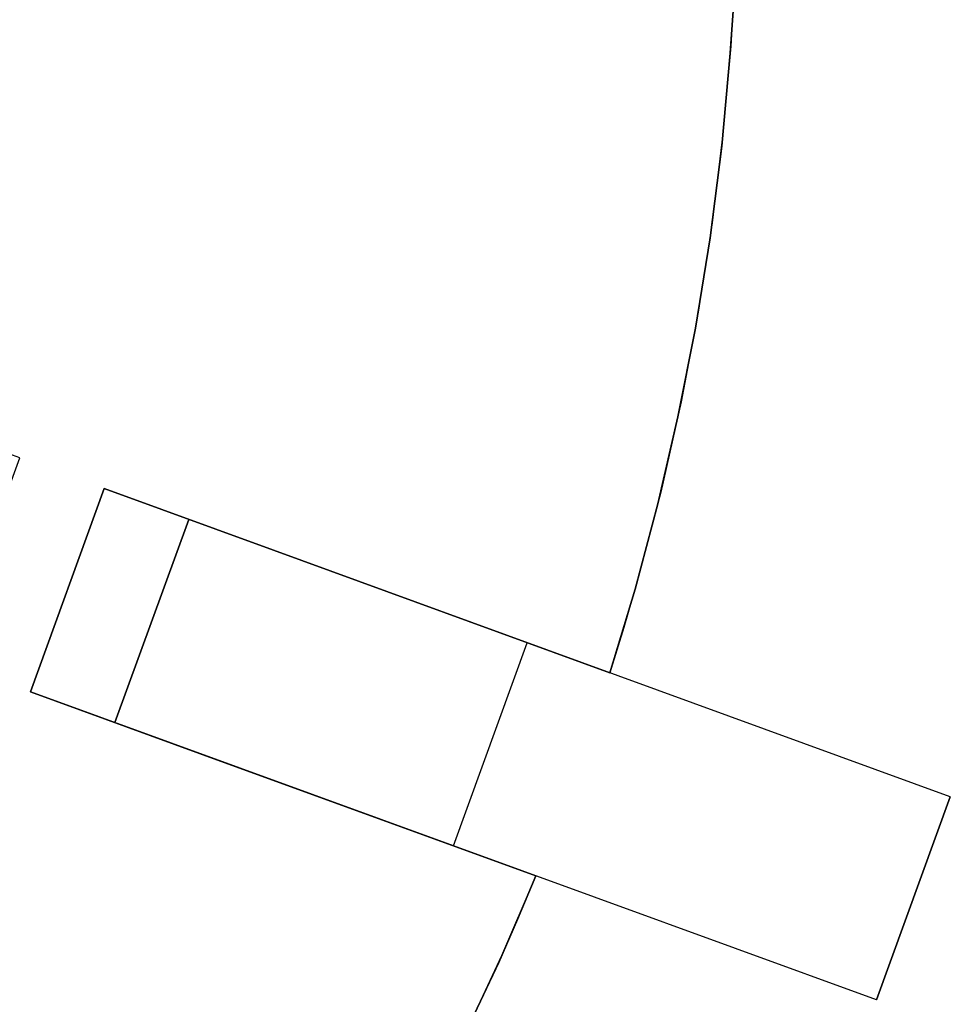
# Model space of a CAD drawing. Header units: millimetres. Extents: x 560 to 900, y 2299 to 2636.
# Tile 33 of 44: x 840 to 892, y 2404 to 2458. Entities that reach past the tile are written whole.
import ezdxf

# ---------------------------------------------------------------- set-up
doc = ezdxf.new("R2010")
doc.units = ezdxf.units.MM

msp = doc.modelspace()

# ---------------------------------------------------------------- linework, layer by layer
for points in [[(879.88, 2461.856), (879.608, 2457.024), (879.175, 2452.142), (878.573, 2447.217), (877.799, 2442.256), (876.848, 2437.269), (875.716, 2432.263), (874.399, 2427.247), (873.67, 2424.739), (872.893, 2422.232)], [(879.88, 2461.856), (879.608, 2457.024), (879.175, 2452.142), (878.573, 2447.217), (877.799, 2442.256), (876.848, 2437.269), (875.716, 2432.263), (874.399, 2427.247), (873.67, 2424.739), (872.893, 2422.232)], [(879.88, 2461.856), (879.752, 2459.235), (879.579, 2456.628), (879.102, 2451.465), (878.454, 2446.373), (877.642, 2441.361), (876.672, 2436.435), (875.553, 2431.601), (874.291, 2426.865), (872.893, 2422.232)], [(879.88, 2461.856), (879.752, 2459.235), (879.579, 2456.628), (879.102, 2451.465), (878.454, 2446.373), (877.642, 2441.361), (876.672, 2436.435), (875.553, 2431.601), (874.291, 2426.865), (872.893, 2422.232)], [(872.893, 2422.232), (874.291, 2426.865), (875.553, 2431.601), (876.672, 2436.435), (877.642, 2441.361), (878.454, 2446.373), (879.102, 2451.465), (879.579, 2456.628), (879.752, 2459.235), (879.88, 2461.856)], [(872.893, 2422.232), (874.291, 2426.865), (875.553, 2431.601), (876.672, 2436.435), (877.642, 2441.361), (878.454, 2446.373), (879.102, 2451.465), (879.579, 2456.628), (879.752, 2459.235), (879.88, 2461.856)], [(879.88, 2461.856), (879.608, 2457.024), (879.175, 2452.142), (878.573, 2447.217), (877.799, 2442.256), (876.848, 2437.269), (875.716, 2432.263), (874.399, 2427.247), (873.67, 2424.739), (872.893, 2422.232)], [(872.893, 2422.232), (874.291, 2426.865), (875.553, 2431.601), (876.672, 2436.435), (877.642, 2441.361), (878.454, 2446.373), (879.102, 2451.465), (879.579, 2456.628), (879.752, 2459.235), (879.88, 2461.856)], [(872.893, 2422.232), (874.291, 2426.865), (875.553, 2431.601), (876.672, 2436.435), (877.642, 2441.361), (878.454, 2446.373), (879.102, 2451.465), (879.579, 2456.628), (879.752, 2459.235), (879.88, 2461.856)], [(840.117, 2434.162), (835.418, 2435.872)], [(836.013, 2422.885), (840.117, 2434.162)], [(840.711, 2421.175), (844.815, 2432.452)], [(840.711, 2421.175), (844.815, 2432.452)], [(840.711, 2421.175), (844.815, 2432.452)], [(840.711, 2421.175), (844.815, 2432.452)], [(840.711, 2421.175), (844.815, 2432.452)], [(840.711, 2421.175), (844.815, 2432.452)], [(840.711, 2421.175), (844.815, 2432.452)], [(840.711, 2421.175), (844.815, 2432.452)], [(844.815, 2432.452), (840.711, 2421.175)], [(844.815, 2432.452), (840.711, 2421.175)], [(844.815, 2432.452), (840.711, 2421.175)], [(844.815, 2432.452), (840.711, 2421.175)], [(854.212, 2429.031), (844.815, 2432.452)], [(844.815, 2432.452), (854.212, 2429.031)], [(854.212, 2429.031), (844.815, 2432.452)], [(844.815, 2432.452), (854.212, 2429.031)], [(854.212, 2429.031), (844.815, 2432.452)], [(844.815, 2432.452), (854.212, 2429.031)], [(891.8, 2415.35), (844.815, 2432.452)], [(845.409, 2419.465), (849.514, 2430.741)], [(845.409, 2419.465), (849.514, 2430.741)], [(849.514, 2430.741), (845.409, 2419.465)], [(872.893, 2422.232), (854.212, 2429.031)], [(854.212, 2429.031), (872.893, 2422.232)], [(872.893, 2422.232), (854.212, 2429.031)], [(854.212, 2429.031), (872.893, 2422.232)], [(872.893, 2422.232), (854.212, 2429.031)], [(854.212, 2429.031), (872.893, 2422.232)], [(864.203, 2412.625), (868.308, 2423.901)], [(864.203, 2412.625), (868.308, 2423.901)], [(840.711, 2421.175), (850.108, 2417.755)], [(850.108, 2417.755), (840.711, 2421.175)], [(840.711, 2421.175), (850.108, 2417.755)], [(850.108, 2417.755), (840.711, 2421.175)], [(840.711, 2421.175), (850.108, 2417.755)], [(850.108, 2417.755), (840.711, 2421.175)], [(887.696, 2404.074), (840.711, 2421.175)], [(850.108, 2417.755), (868.789, 2410.956)], [(868.789, 2410.956), (850.108, 2417.755)], [(850.108, 2417.755), (868.789, 2410.956)], [(868.789, 2410.956), (850.108, 2417.755)], [(850.108, 2417.755), (868.789, 2410.956)], [(868.789, 2410.956), (850.108, 2417.755)], [(887.696, 2404.074), (891.8, 2415.35)], [(887.696, 2404.074), (891.8, 2415.35)], [(891.8, 2415.35), (887.696, 2404.074)], [(868.789, 2410.956), (866.881, 2406.508), (864.804, 2402.069), (862.554, 2397.647), (860.131, 2393.25), (857.531, 2388.888), (854.755, 2384.571), (851.801, 2380.309), (850.258, 2378.201), (848.671, 2376.111)], [(868.789, 2410.956), (866.881, 2406.508), (864.804, 2402.069), (862.554, 2397.647), (860.131, 2393.25), (857.531, 2388.888), (854.755, 2384.571), (851.801, 2380.309), (850.258, 2378.201), (848.671, 2376.111)], [(868.789, 2410.956), (867.772, 2408.536), (866.718, 2406.146), (864.504, 2401.457), (862.153, 2396.895), (859.676, 2392.462), (857.08, 2388.165), (854.375, 2384.006), (851.569, 2379.987), (848.671, 2376.111)], [(868.789, 2410.956), (867.772, 2408.536), (866.718, 2406.146), (864.504, 2401.457), (862.153, 2396.895), (859.676, 2392.462), (857.08, 2388.165), (854.375, 2384.006), (851.569, 2379.987), (848.671, 2376.111)], [(848.671, 2376.111), (851.569, 2379.987), (854.375, 2384.006), (857.08, 2388.165), (859.676, 2392.462), (862.153, 2396.895), (864.504, 2401.457), (866.718, 2406.146), (867.772, 2408.536), (868.789, 2410.956)], [(848.671, 2376.111), (851.569, 2379.987), (854.375, 2384.006), (857.08, 2388.165), (859.676, 2392.462), (862.153, 2396.895), (864.504, 2401.457), (866.718, 2406.146), (867.772, 2408.536), (868.789, 2410.956)], [(868.789, 2410.956), (866.881, 2406.508), (864.804, 2402.069), (862.554, 2397.647), (860.131, 2393.25), (857.531, 2388.888), (854.755, 2384.571), (851.801, 2380.309), (850.258, 2378.201), (848.671, 2376.111)], [(848.671, 2376.111), (851.569, 2379.987), (854.375, 2384.006), (857.08, 2388.165), (859.676, 2392.462), (862.153, 2396.895), (864.504, 2401.457), (866.718, 2406.146), (867.772, 2408.536), (868.789, 2410.956)], [(848.671, 2376.111), (851.569, 2379.987), (854.375, 2384.006), (857.08, 2388.165), (859.676, 2392.462), (862.153, 2396.895), (864.504, 2401.457), (866.718, 2406.146), (867.772, 2408.536), (868.789, 2410.956)]]:
    msp.add_lwpolyline(points)
at = {"extrusion": (0.34202, 0.939693, -1.193e-14)}
msp.add_lwpolyline([(38.081, -138.005), (38.092, -138.688), (38.127, -139.37), (38.186, -140.05), (38.267, -140.728), (38.372, -141.403), (38.499, -142.074), (38.649, -142.74), (38.822, -143.401), (39.018, -144.055), (39.236, -144.703), (39.475, -145.342), (39.737, -145.973), (40.019, -146.595), (40.323, -147.206), (40.648, -147.807), (40.992, -148.397), (41.357, -148.974), (41.741, -149.539), (42.145, -150.09), (42.567, -150.627), (43.007, -151.149), (43.464, -151.656), (43.939, -152.147), (44.43, -152.622), (44.937, -153.079), (45.459, -153.519), (45.996, -153.941), (46.547, -154.344), (47.112, -154.729), (47.689, -155.093), (48.279, -155.438), (48.879, -155.763), (49.491, -156.066), (50.113, -156.349), (50.744, -156.611), (51.383, -156.85), (52.03, -157.068), (52.685, -157.263), (53.345, -157.436), (54.012, -157.587), (54.683, -157.714), (55.357, -157.819), (56.035, -157.9), (56.716, -157.958), (57.398, -157.993), (58.081, -158.005)], dxfattribs=at)
at = {"extrusion": (0.34202, 0.939693, -7.24603e-15)}
msp.add_lwpolyline([(58.081, 81.995), (57.398, 81.983), (56.716, 81.948), (56.035, 81.89), (55.357, 81.809), (54.683, 81.704), (54.012, 81.577), (53.345, 81.426), (52.685, 81.253), (52.03, 81.058), (51.383, 80.84), (50.744, 80.601), (50.113, 80.339), (49.491, 80.056), (48.879, 79.753), (48.279, 79.428), (47.689, 79.083), (47.112, 78.719), (46.547, 78.334), (45.996, 77.931), (45.459, 77.509), (44.937, 77.069), (44.43, 76.612), (43.939, 76.137), (43.464, 75.646), (43.007, 75.139), (42.567, 74.617), (42.145, 74.08), (41.741, 73.529), (41.357, 72.964), (40.992, 72.387), (40.648, 71.797), (40.323, 71.196), (40.019, 70.585), (39.737, 69.963), (39.475, 69.332), (39.236, 68.693), (39.018, 68.045), (38.822, 67.391), (38.649, 66.73), (38.499, 66.064), (38.372, 65.393), (38.267, 64.718), (38.186, 64.04), (38.127, 63.36), (38.092, 62.678), (38.081, 61.995)], dxfattribs=at)
at = {"extrusion": (0.34202, 0.939693, -7.29192e-14)}
msp.add_lwpolyline([(33.081, 131.995), (33.087, 132.336), (33.104, 132.677), (33.133, 133.018), (33.174, 133.357), (33.226, 133.694), (33.29, 134.03), (33.365, 134.363), (33.452, 134.693), (33.549, 135.02), (33.658, 135.344), (33.778, 135.664), (33.909, 135.979), (34.05, 136.29), (34.202, 136.596), (34.364, 136.896), (34.537, 137.191), (34.719, 137.48), (34.911, 137.762), (35.113, 138.037), (35.324, 138.306), (35.544, 138.567), (35.772, 138.821), (36.01, 139.066), (36.255, 139.303), (36.509, 139.532), (36.77, 139.752), (37.038, 139.963), (37.314, 140.165), (37.596, 140.357), (37.885, 140.539), (38.18, 140.712), (38.48, 140.874), (38.786, 141.026), (39.097, 141.167), (39.412, 141.298), (39.732, 141.418), (40.056, 141.526), (40.383, 141.624), (40.713, 141.711), (41.046, 141.786), (41.382, 141.85), (41.719, 141.902), (42.058, 141.943), (42.398, 141.972), (42.739, 141.989), (43.081, 141.995)], dxfattribs=at)
at = {"extrusion": (0.34202, 0.939693, 6.62655e-14)}
msp.add_lwpolyline([(43.081, -218.005), (42.739, -217.999), (42.398, -217.982), (42.058, -217.953), (41.719, -217.912), (41.382, -217.86), (41.046, -217.796), (40.713, -217.721), (40.383, -217.634), (40.056, -217.536), (39.732, -217.428), (39.412, -217.308), (39.097, -217.177), (38.786, -217.036), (38.48, -216.884), (38.18, -216.722), (37.885, -216.549), (37.596, -216.367), (37.314, -216.175), (37.038, -215.973), (36.77, -215.762), (36.509, -215.542), (36.255, -215.313), (36.01, -215.076), (35.772, -214.831), (35.544, -214.577), (35.324, -214.316), (35.113, -214.047), (34.911, -213.772), (34.719, -213.49), (34.537, -213.201), (34.364, -212.906), (34.202, -212.606), (34.05, -212.3), (33.909, -211.989), (33.778, -211.674), (33.658, -211.354), (33.549, -211.03), (33.452, -210.703), (33.365, -210.373), (33.29, -210.04), (33.226, -209.704), (33.174, -209.367), (33.133, -209.028), (33.104, -208.687), (33.087, -208.346), (33.081, -208.005)], dxfattribs=at)
at = {"extrusion": (0.34202, 0.939693, -2.77663e-14)}
msp.add_lwpolyline([(58.081, -158.005), (57.398, -157.993), (56.716, -157.958), (56.035, -157.9), (55.357, -157.819), (54.683, -157.714), (54.012, -157.587), (53.345, -157.436), (52.685, -157.263), (52.03, -157.068), (51.383, -156.85), (50.744, -156.611), (50.113, -156.349), (49.491, -156.066), (48.879, -155.763), (48.279, -155.438), (47.689, -155.093), (47.112, -154.729), (46.547, -154.344), (45.996, -153.941), (45.459, -153.519), (44.937, -153.079), (44.43, -152.622), (43.939, -152.147), (43.464, -151.656), (43.007, -151.149), (42.567, -150.627), (42.145, -150.09), (41.741, -149.539), (41.357, -148.974), (40.992, -148.397), (40.648, -147.807), (40.323, -147.206), (40.019, -146.595), (39.737, -145.973), (39.475, -145.342), (39.236, -144.703), (39.018, -144.055), (38.822, -143.401), (38.649, -142.74), (38.499, -142.074), (38.372, -141.403), (38.267, -140.728), (38.186, -140.05), (38.127, -139.37), (38.092, -138.688), (38.081, -138.005)], dxfattribs=at)
at = {"extrusion": (0.34202, 0.939693, 1.35505e-14)}
msp.add_lwpolyline([(38.081, 61.995), (38.092, 62.678), (38.127, 63.36), (38.186, 64.04), (38.267, 64.718), (38.372, 65.393), (38.499, 66.064), (38.649, 66.73), (38.822, 67.391), (39.018, 68.045), (39.236, 68.693), (39.475, 69.332), (39.737, 69.963), (40.019, 70.585), (40.323, 71.196), (40.648, 71.797), (40.992, 72.387), (41.357, 72.964), (41.741, 73.529), (42.145, 74.08), (42.567, 74.617), (43.007, 75.139), (43.464, 75.646), (43.939, 76.137), (44.43, 76.612), (44.937, 77.069), (45.459, 77.509), (45.996, 77.931), (46.547, 78.334), (47.112, 78.719), (47.689, 79.083), (48.279, 79.428), (48.879, 79.753), (49.491, 80.056), (50.113, 80.339), (50.744, 80.601), (51.383, 80.84), (52.03, 81.058), (52.685, 81.253), (53.345, 81.426), (54.012, 81.577), (54.683, 81.704), (55.357, 81.809), (56.035, 81.89), (56.716, 81.948), (57.398, 81.983), (58.081, 81.995)], dxfattribs=at)
at = {"extrusion": (1, 0, 0)}
for points in [[(2432.452, -128.005), (2432.452, -138.005)], [(2432.452, -12.005), (2432.452, -116.005)], [(2432.452, 39.995), (2432.452, -0.005)], [(2432.452, 61.995), (2432.452, 51.995)], [(2429.031, 118.766), (2429.031, 51.995)], [(2429.031, 39.995), (2429.031, -0.005)], [(2429.031, -12.005), (2429.031, -116.005)], [(2429.031, -128.005), (2429.031, -194.776)], [(2426.813, -128.005), (2426.813, -138.005)], [(2426.813, -12.005), (2426.813, -116.005)], [(2426.813, 39.995), (2426.813, -0.005)], [(2426.813, 61.995), (2426.813, 51.995)], [(2422.232, -12.005), (2422.232, -0.005)], [(2422.232, 39.995), (2422.232, 51.995)], [(2422.232, -128.005), (2422.232, -116.005)], [(2421.175, -138.005), (2421.175, -128.005)], [(2421.175, -116.005), (2421.175, -12.005)], [(2421.175, -0.005), (2421.175, 39.995)], [(2421.175, 51.995), (2421.175, 61.995)], [(2417.755, 118.766), (2417.755, 51.995)], [(2417.755, 39.995), (2417.755, -0.005)], [(2417.755, -12.005), (2417.755, -116.005)], [(2417.755, -128.005), (2417.755, -194.776)], [(2410.956, -12.005), (2410.956, -0.005)], [(2410.956, 39.995), (2410.956, 51.995)], [(2410.956, -128.005), (2410.956, -116.005)]]:
    msp.add_lwpolyline(points, dxfattribs=at)
at = {"extrusion": (0.34202, 0.939693, -9.47074e-15)}
msp.add_lwpolyline([(13.081, 111.995), (13.764, 112.007), (14.446, 112.042), (15.126, 112.1), (15.804, 112.181), (16.479, 112.286), (17.15, 112.413), (17.816, 112.564), (18.477, 112.737), (19.131, 112.932), (19.778, 113.15), (20.418, 113.389), (21.049, 113.651), (21.67, 113.934), (22.282, 114.237), (22.883, 114.562), (23.472, 114.907), (24.05, 115.271), (24.614, 115.656), (25.165, 116.059), (25.703, 116.481), (26.225, 116.921), (26.732, 117.378), (27.223, 117.853), (27.697, 118.344), (28.155, 118.851), (28.595, 119.373), (29.017, 119.91), (29.42, 120.461), (29.804, 121.026), (30.169, 121.603), (30.514, 122.193), (30.838, 122.794), (31.142, 123.405), (31.425, 124.027), (31.686, 124.658), (31.926, 125.297), (32.144, 125.945), (32.339, 126.599), (32.512, 127.26), (32.662, 127.926), (32.79, 128.597), (32.894, 129.272), (32.976, 129.95), (33.034, 130.63), (33.069, 131.312), (33.081, 131.995)], dxfattribs=at)
at = {"extrusion": (0.34202, 0.939693, 1.6802e-14)}
msp.add_lwpolyline([(33.081, -208.005), (33.069, -207.322), (33.034, -206.64), (32.976, -205.96), (32.894, -205.282), (32.79, -204.607), (32.662, -203.936), (32.512, -203.27), (32.339, -202.609), (32.144, -201.955), (31.926, -201.307), (31.686, -200.668), (31.425, -200.037), (31.142, -199.415), (30.838, -198.804), (30.514, -198.203), (30.169, -197.613), (29.804, -197.036), (29.42, -196.471), (29.017, -195.92), (28.595, -195.383), (28.155, -194.861), (27.697, -194.354), (27.223, -193.863), (26.732, -193.388), (26.225, -192.931), (25.703, -192.491), (25.165, -192.069), (24.614, -191.666), (24.05, -191.281), (23.472, -190.917), (22.883, -190.572), (22.282, -190.247), (21.67, -189.944), (21.049, -189.661), (20.418, -189.399), (19.778, -189.16), (19.131, -188.942), (18.477, -188.747), (17.816, -188.574), (17.15, -188.423), (16.479, -188.296), (15.804, -188.191), (15.126, -188.11), (14.446, -188.052), (13.764, -188.017), (13.081, -188.005)], dxfattribs=at)
at = {"extrusion": (0.34202, 0.939693, 3.34087e-14)}
msp.add_lwpolyline([(33.081, 131.995), (33.087, 132.336), (33.104, 132.677), (33.133, 133.018), (33.174, 133.357), (33.226, 133.694), (33.29, 134.03), (33.365, 134.363), (33.452, 134.693), (33.549, 135.02), (33.658, 135.344), (33.778, 135.664), (33.909, 135.979), (34.05, 136.29), (34.202, 136.596), (34.364, 136.896), (34.537, 137.191), (34.719, 137.48), (34.911, 137.762), (35.113, 138.037), (35.324, 138.306), (35.544, 138.567), (35.772, 138.821), (36.01, 139.066), (36.255, 139.303), (36.509, 139.532), (36.77, 139.752), (37.038, 139.963), (37.314, 140.165), (37.596, 140.357), (37.885, 140.539), (38.18, 140.712), (38.48, 140.874), (38.786, 141.026), (39.097, 141.167), (39.412, 141.298), (39.732, 141.418), (40.056, 141.526), (40.383, 141.624), (40.713, 141.711), (41.046, 141.786), (41.382, 141.85), (41.719, 141.902), (42.058, 141.943), (42.398, 141.972), (42.739, 141.989), (43.081, 141.995)], dxfattribs=at)
at = {"extrusion": (0.34202, 0.939693, -1.71812e-14)}
msp.add_lwpolyline([(43.081, -218.005), (42.739, -217.999), (42.398, -217.982), (42.058, -217.953), (41.719, -217.912), (41.382, -217.86), (41.046, -217.796), (40.713, -217.721), (40.383, -217.634), (40.056, -217.536), (39.732, -217.428), (39.412, -217.308), (39.097, -217.177), (38.786, -217.036), (38.48, -216.884), (38.18, -216.722), (37.885, -216.549), (37.596, -216.367), (37.314, -216.175), (37.038, -215.973), (36.77, -215.762), (36.509, -215.542), (36.255, -215.313), (36.01, -215.076), (35.772, -214.831), (35.544, -214.577), (35.324, -214.316), (35.113, -214.047), (34.911, -213.772), (34.719, -213.49), (34.537, -213.201), (34.364, -212.906), (34.202, -212.606), (34.05, -212.3), (33.909, -211.989), (33.778, -211.674), (33.658, -211.354), (33.549, -211.03), (33.452, -210.703), (33.365, -210.373), (33.29, -210.04), (33.226, -209.704), (33.174, -209.367), (33.133, -209.028), (33.104, -208.687), (33.087, -208.346), (33.081, -208.005)], dxfattribs=at)
at = {"extrusion": (0.34202, 0.939693, 1.14274e-14)}
msp.add_lwpolyline([(58.081, -158.005), (57.398, -157.993), (56.716, -157.958), (56.035, -157.9), (55.357, -157.819), (54.683, -157.714), (54.012, -157.587), (53.345, -157.436), (52.685, -157.263), (52.03, -157.068), (51.383, -156.85), (50.744, -156.611), (50.113, -156.349), (49.491, -156.066), (48.879, -155.763), (48.279, -155.438), (47.689, -155.093), (47.112, -154.729), (46.547, -154.344), (45.996, -153.941), (45.459, -153.519), (44.937, -153.079), (44.43, -152.622), (43.939, -152.147), (43.464, -151.656), (43.007, -151.149), (42.567, -150.627), (42.145, -150.09), (41.741, -149.539), (41.357, -148.974), (40.992, -148.397), (40.648, -147.807), (40.323, -147.206), (40.019, -146.595), (39.737, -145.973), (39.475, -145.342), (39.236, -144.703), (39.018, -144.055), (38.822, -143.401), (38.649, -142.74), (38.499, -142.074), (38.372, -141.403), (38.267, -140.728), (38.186, -140.05), (38.127, -139.37), (38.092, -138.688), (38.081, -138.005)], dxfattribs=at)
at = {"extrusion": (0.34202, 0.939693, -2.13508e-14)}
msp.add_lwpolyline([(38.081, 61.995), (38.092, 62.678), (38.127, 63.36), (38.186, 64.04), (38.267, 64.718), (38.372, 65.393), (38.499, 66.064), (38.649, 66.73), (38.822, 67.391), (39.018, 68.045), (39.236, 68.693), (39.475, 69.332), (39.737, 69.963), (40.019, 70.585), (40.323, 71.196), (40.648, 71.797), (40.992, 72.387), (41.357, 72.964), (41.741, 73.529), (42.145, 74.08), (42.567, 74.617), (43.007, 75.139), (43.464, 75.646), (43.939, 76.137), (44.43, 76.612), (44.937, 77.069), (45.459, 77.509), (45.996, 77.931), (46.547, 78.334), (47.112, 78.719), (47.689, 79.083), (48.279, 79.428), (48.879, 79.753), (49.491, 80.056), (50.113, 80.339), (50.744, 80.601), (51.383, 80.84), (52.03, 81.058), (52.685, 81.253), (53.345, 81.426), (54.012, 81.577), (54.683, 81.704), (55.357, 81.809), (56.035, 81.89), (56.716, 81.948), (57.398, 81.983), (58.081, 81.995)], dxfattribs=at)
at = {"extrusion": (0.34202, 0.939693, 1.25601e-14)}
msp.add_lwpolyline([(33.081, 131.995), (33.069, 131.312), (33.034, 130.63), (32.976, 129.95), (32.894, 129.272), (32.79, 128.597), (32.662, 127.926), (32.512, 127.26), (32.339, 126.599), (32.144, 125.945), (31.926, 125.297), (31.686, 124.658), (31.425, 124.027), (31.142, 123.405), (30.838, 122.794), (30.514, 122.193), (30.169, 121.603), (29.804, 121.026), (29.42, 120.461), (29.017, 119.91), (28.595, 119.373), (28.155, 118.851), (27.697, 118.344), (27.223, 117.853), (26.732, 117.378), (26.225, 116.921), (25.703, 116.481), (25.165, 116.059), (24.614, 115.656), (24.05, 115.271), (23.472, 114.907), (22.883, 114.562), (22.282, 114.237), (21.67, 113.934), (21.049, 113.651), (20.418, 113.389), (19.778, 113.15), (19.131, 112.932), (18.477, 112.737), (17.816, 112.564), (17.15, 112.413), (16.479, 112.286), (15.804, 112.181), (15.126, 112.1), (14.446, 112.042), (13.764, 112.007), (13.081, 111.995)], dxfattribs=at)
at = {"extrusion": (0.34202, 0.939693, -2.77488e-14)}
msp.add_lwpolyline([(13.081, -188.005), (13.764, -188.017), (14.446, -188.052), (15.126, -188.11), (15.804, -188.191), (16.479, -188.296), (17.15, -188.423), (17.816, -188.574), (18.477, -188.747), (19.131, -188.942), (19.778, -189.16), (20.418, -189.399), (21.049, -189.661), (21.67, -189.944), (22.282, -190.247), (22.883, -190.572), (23.472, -190.917), (24.05, -191.281), (24.614, -191.666), (25.165, -192.069), (25.703, -192.491), (26.225, -192.931), (26.732, -193.388), (27.223, -193.863), (27.697, -194.354), (28.155, -194.861), (28.595, -195.383), (29.017, -195.92), (29.42, -196.471), (29.804, -197.036), (30.169, -197.613), (30.514, -198.203), (30.838, -198.804), (31.142, -199.415), (31.425, -200.037), (31.686, -200.668), (31.926, -201.307), (32.144, -201.955), (32.339, -202.609), (32.512, -203.27), (32.662, -203.936), (32.79, -204.607), (32.894, -205.282), (32.976, -205.96), (33.034, -206.64), (33.069, -207.322), (33.081, -208.005)], dxfattribs=at)
at = {"extrusion": (0.34202, 0.939693, -8.36481e-15)}
msp.add_lwpolyline([(-11.919, 86.995), (-11.905, 87.849), (-11.861, 88.701), (-11.788, 89.552), (-11.686, 90.399), (-11.556, 91.243), (-11.396, 92.081), (-11.208, 92.914), (-10.992, 93.74), (-10.748, 94.558), (-10.476, 95.367), (-10.176, 96.166), (-9.85, 96.955), (-9.496, 97.732), (-9.116, 98.497), (-8.711, 99.248), (-8.28, 99.985), (-7.824, 100.706), (-7.343, 101.412), (-6.839, 102.101), (-6.312, 102.772), (-5.762, 103.425), (-5.19, 104.059), (-4.597, 104.673), (-3.983, 105.266), (-3.349, 105.838), (-2.696, 106.388), (-2.025, 106.915), (-1.336, 107.419), (-0.631, 107.9), (0.091, 108.355), (0.828, 108.787), (1.579, 109.192), (2.344, 109.572), (3.121, 109.925), (3.909, 110.252), (4.709, 110.552), (5.518, 110.824), (6.336, 111.068), (7.162, 111.284), (7.994, 111.472), (8.833, 111.631), (9.677, 111.762), (10.524, 111.864), (11.375, 111.937), (12.227, 111.98), (13.081, 111.995)], dxfattribs=at)
at = {"extrusion": (0.34202, 0.939693, 2.18441e-14)}
msp.add_lwpolyline([(13.081, -188.005), (12.227, -187.99), (11.375, -187.947), (10.524, -187.874), (9.677, -187.772), (8.833, -187.641), (7.994, -187.482), (7.162, -187.294), (6.336, -187.078), (5.518, -186.834), (4.709, -186.562), (3.909, -186.262), (3.121, -185.935), (2.344, -185.582), (1.579, -185.202), (0.828, -184.797), (0.091, -184.365), (-0.631, -183.91), (-1.336, -183.429), (-2.025, -182.925), (-2.696, -182.398), (-3.349, -181.848), (-3.983, -181.276), (-4.597, -180.683), (-5.19, -180.069), (-5.762, -179.435), (-6.312, -178.782), (-6.839, -178.111), (-7.343, -177.422), (-7.824, -176.716), (-8.28, -175.995), (-8.711, -175.258), (-9.116, -174.507), (-9.496, -173.742), (-9.85, -172.965), (-10.176, -172.176), (-10.476, -171.377), (-10.748, -170.568), (-10.992, -169.75), (-11.208, -168.924), (-11.396, -168.091), (-11.556, -167.253), (-11.686, -166.409), (-11.788, -165.562), (-11.861, -164.711), (-11.905, -163.859), (-11.919, -163.005)], dxfattribs=at)
at = {"extrusion": (0.34202, 0.939693, 2.7525e-14)}
msp.add_lwpolyline([(43.081, 141.995), (42.739, 141.989), (42.398, 141.972), (42.058, 141.943), (41.719, 141.902), (41.382, 141.85), (41.046, 141.786), (40.713, 141.711), (40.383, 141.624), (40.056, 141.526), (39.732, 141.418), (39.412, 141.298), (39.097, 141.167), (38.786, 141.026), (38.48, 140.874), (38.18, 140.712), (37.885, 140.539), (37.596, 140.357), (37.314, 140.165), (37.038, 139.963), (36.77, 139.752), (36.509, 139.532), (36.255, 139.303), (36.01, 139.066), (35.772, 138.821), (35.544, 138.567), (35.324, 138.306), (35.113, 138.037), (34.911, 137.762), (34.719, 137.48), (34.537, 137.191), (34.364, 136.896), (34.202, 136.596), (34.05, 136.29), (33.909, 135.979), (33.778, 135.664), (33.658, 135.344), (33.549, 135.02), (33.452, 134.693), (33.365, 134.363), (33.29, 134.03), (33.226, 133.694), (33.174, 133.357), (33.133, 133.018), (33.104, 132.677), (33.087, 132.336), (33.081, 131.995)], dxfattribs=at)
at = {"extrusion": (0.34202, 0.939693, -4.42322e-14)}
msp.add_lwpolyline([(33.081, -208.005), (33.087, -208.346), (33.104, -208.687), (33.133, -209.028), (33.174, -209.367), (33.226, -209.704), (33.29, -210.04), (33.365, -210.373), (33.452, -210.703), (33.549, -211.03), (33.658, -211.354), (33.778, -211.674), (33.909, -211.989), (34.05, -212.3), (34.202, -212.606), (34.364, -212.906), (34.537, -213.201), (34.719, -213.49), (34.911, -213.772), (35.113, -214.047), (35.324, -214.316), (35.544, -214.577), (35.772, -214.831), (36.01, -215.076), (36.255, -215.313), (36.509, -215.542), (36.77, -215.762), (37.038, -215.973), (37.314, -216.175), (37.596, -216.367), (37.885, -216.549), (38.18, -216.722), (38.48, -216.884), (38.786, -217.036), (39.097, -217.177), (39.412, -217.308), (39.732, -217.428), (40.056, -217.536), (40.383, -217.634), (40.713, -217.721), (41.046, -217.796), (41.382, -217.86), (41.719, -217.912), (42.058, -217.953), (42.398, -217.982), (42.739, -217.999), (43.081, -218.005)], dxfattribs=at)
at = {"extrusion": (0.34202, 0.939693, -5.91737e-14)}
msp.add_lwpolyline([(33.081, 131.995), (33.069, 131.312), (33.034, 130.63), (32.976, 129.95), (32.894, 129.272), (32.79, 128.597), (32.662, 127.926), (32.512, 127.26), (32.339, 126.599), (32.144, 125.945), (31.926, 125.297), (31.686, 124.658), (31.425, 124.027), (31.142, 123.405), (30.838, 122.794), (30.514, 122.193), (30.169, 121.603), (29.804, 121.026), (29.42, 120.461), (29.017, 119.91), (28.595, 119.373), (28.155, 118.851), (27.697, 118.344), (27.223, 117.853), (26.732, 117.378), (26.225, 116.921), (25.703, 116.481), (25.165, 116.059), (24.614, 115.656), (24.05, 115.271), (23.472, 114.907), (22.883, 114.562), (22.282, 114.237), (21.67, 113.934), (21.049, 113.651), (20.418, 113.389), (19.778, 113.15), (19.131, 112.932), (18.477, 112.737), (17.816, 112.564), (17.15, 112.413), (16.479, 112.286), (15.804, 112.181), (15.126, 112.1), (14.446, 112.042), (13.764, 112.007), (13.081, 111.995)], dxfattribs=at)
at = {"extrusion": (0.34202, 0.939693, -1.04505e-14)}
msp.add_lwpolyline([(13.081, -188.005), (13.764, -188.017), (14.446, -188.052), (15.126, -188.11), (15.804, -188.191), (16.479, -188.296), (17.15, -188.423), (17.816, -188.574), (18.477, -188.747), (19.131, -188.942), (19.778, -189.16), (20.418, -189.399), (21.049, -189.661), (21.67, -189.944), (22.282, -190.247), (22.883, -190.572), (23.472, -190.917), (24.05, -191.281), (24.614, -191.666), (25.165, -192.069), (25.703, -192.491), (26.225, -192.931), (26.732, -193.388), (27.223, -193.863), (27.697, -194.354), (28.155, -194.861), (28.595, -195.383), (29.017, -195.92), (29.42, -196.471), (29.804, -197.036), (30.169, -197.613), (30.514, -198.203), (30.838, -198.804), (31.142, -199.415), (31.425, -200.037), (31.686, -200.668), (31.926, -201.307), (32.144, -201.955), (32.339, -202.609), (32.512, -203.27), (32.662, -203.936), (32.79, -204.607), (32.894, -205.282), (32.976, -205.96), (33.034, -206.64), (33.069, -207.322), (33.081, -208.005)], dxfattribs=at)
at = {"extrusion": (0.34202, 0.939693, -9.95973e-15)}
msp.add_lwpolyline([(-11.919, 86.995), (-11.905, 87.849), (-11.861, 88.701), (-11.788, 89.552), (-11.686, 90.399), (-11.556, 91.243), (-11.396, 92.081), (-11.208, 92.914), (-10.992, 93.74), (-10.748, 94.558), (-10.476, 95.367), (-10.176, 96.166), (-9.85, 96.955), (-9.496, 97.732), (-9.116, 98.497), (-8.711, 99.248), (-8.28, 99.985), (-7.824, 100.706), (-7.343, 101.412), (-6.839, 102.101), (-6.312, 102.772), (-5.762, 103.425), (-5.19, 104.059), (-4.597, 104.673), (-3.983, 105.266), (-3.349, 105.838), (-2.696, 106.388), (-2.025, 106.915), (-1.336, 107.419), (-0.631, 107.9), (0.091, 108.355), (0.828, 108.787), (1.579, 109.192), (2.344, 109.572), (3.121, 109.925), (3.909, 110.252), (4.709, 110.552), (5.518, 110.824), (6.336, 111.068), (7.162, 111.284), (7.994, 111.472), (8.833, 111.631), (9.677, 111.762), (10.524, 111.864), (11.375, 111.937), (12.227, 111.98), (13.081, 111.995)], dxfattribs=at)
at = {"extrusion": (0.34202, 0.939693, -7.7942e-15)}
msp.add_lwpolyline([(13.081, -188.005), (12.227, -187.99), (11.375, -187.947), (10.524, -187.874), (9.677, -187.772), (8.833, -187.641), (7.994, -187.482), (7.162, -187.294), (6.336, -187.078), (5.518, -186.834), (4.709, -186.562), (3.909, -186.262), (3.121, -185.935), (2.344, -185.582), (1.579, -185.202), (0.828, -184.797), (0.091, -184.365), (-0.631, -183.91), (-1.336, -183.429), (-2.025, -182.925), (-2.696, -182.398), (-3.349, -181.848), (-3.983, -181.276), (-4.597, -180.683), (-5.19, -180.069), (-5.762, -179.435), (-6.312, -178.782), (-6.839, -178.111), (-7.343, -177.422), (-7.824, -176.716), (-8.28, -175.995), (-8.711, -175.258), (-9.116, -174.507), (-9.496, -173.742), (-9.85, -172.965), (-10.176, -172.176), (-10.476, -171.377), (-10.748, -170.568), (-10.992, -169.75), (-11.208, -168.924), (-11.396, -168.091), (-11.556, -167.253), (-11.686, -166.409), (-11.788, -165.562), (-11.861, -164.711), (-11.905, -163.859), (-11.919, -163.005)], dxfattribs=at)
at = {"extrusion": (0, 1, 0)}
for points in [[(-891.8, -163.005), (-891.8, 86.995)], [(-889.748, -163.005), (-889.748, 86.995)], [(-887.696, 86.995), (-887.696, -163.005)]]:
    msp.add_lwpolyline(points, dxfattribs=at)
at = {"extrusion": (0.34202, 0.939693, -1.01172e-14)}
msp.add_lwpolyline([(13.081, 111.995), (12.227, 111.98), (11.375, 111.937), (10.524, 111.864), (9.677, 111.762), (8.833, 111.631), (7.994, 111.472), (7.162, 111.284), (6.336, 111.068), (5.518, 110.824), (4.709, 110.552), (3.909, 110.252), (3.121, 109.925), (2.344, 109.572), (1.579, 109.192), (0.828, 108.787), (0.091, 108.355), (-0.631, 107.9), (-1.336, 107.419), (-2.025, 106.915), (-2.696, 106.388), (-3.349, 105.838), (-3.983, 105.266), (-4.597, 104.673), (-5.19, 104.059), (-5.762, 103.425), (-6.312, 102.772), (-6.839, 102.101), (-7.343, 101.412), (-7.824, 100.706), (-8.28, 99.985), (-8.711, 99.248), (-9.116, 98.497), (-9.496, 97.732), (-9.85, 96.955), (-10.176, 96.166), (-10.476, 95.367), (-10.748, 94.558), (-10.992, 93.74), (-11.208, 92.914), (-11.396, 92.081), (-11.556, 91.243), (-11.686, 90.399), (-11.788, 89.552), (-11.861, 88.701), (-11.905, 87.849), (-11.919, 86.995)], dxfattribs=at)
at = {"extrusion": (0.34202, 0.939693, 8.06907e-15)}
msp.add_lwpolyline([(-11.919, -163.005), (-11.905, -163.859), (-11.861, -164.711), (-11.788, -165.562), (-11.686, -166.409), (-11.556, -167.253), (-11.396, -168.091), (-11.208, -168.924), (-10.992, -169.75), (-10.748, -170.568), (-10.476, -171.377), (-10.176, -172.176), (-9.85, -172.965), (-9.496, -173.742), (-9.116, -174.507), (-8.711, -175.258), (-8.28, -175.995), (-7.824, -176.716), (-7.343, -177.422), (-6.839, -178.111), (-6.312, -178.782), (-5.762, -179.435), (-5.19, -180.069), (-4.597, -180.683), (-3.983, -181.276), (-3.349, -181.848), (-2.696, -182.398), (-2.025, -182.925), (-1.336, -183.429), (-0.631, -183.91), (0.091, -184.365), (0.828, -184.797), (1.579, -185.202), (2.344, -185.582), (3.121, -185.935), (3.909, -186.262), (4.709, -186.562), (5.518, -186.834), (6.336, -187.078), (7.162, -187.294), (7.994, -187.482), (8.833, -187.641), (9.677, -187.772), (10.524, -187.874), (11.375, -187.947), (12.227, -187.99), (13.081, -188.005)], dxfattribs=at)

doc.saveas('drawing.dxf')
